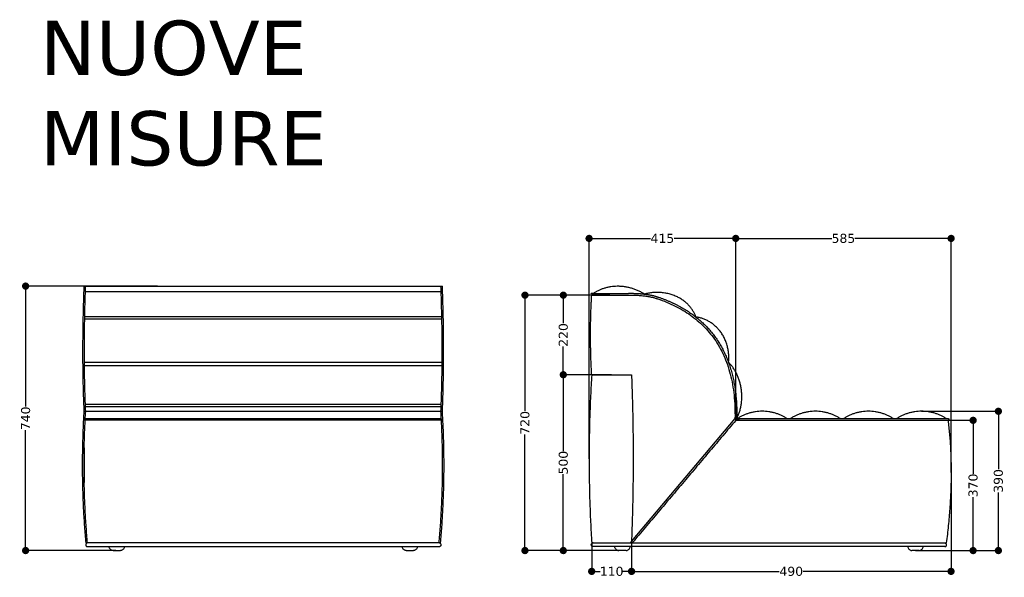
# Model space of a CAD drawing. Header units: millimetres. Extents: x 1665 to 5042, y -9544 to 1467.
# Tile 7 of 7: x 2017 to 4738, y -74 to 1467. Entities that reach past the tile are written whole.
import ezdxf

# ---------------------------------------------------------------- set-up
doc = ezdxf.new("R2010")
doc.units = ezdxf.units.MM
doc.layers.get('0').update_dxf_attribs({"true_color": 0x000000})
doc.styles.add('MDF', font='verdana.ttf')
doc.dimstyles.new('MDF', dxfattribs={"dimtxt": 25, "dimasz": 20, "dimexe": 0.18, "dimexo": 0.0625, "dimgap": 2, "dimtad": 0, "dimtoh": 1, "dimdec": 0, "dimzin": 1, "dimdsep": 46, "dimtxsty": 'MDF', "dimblk": 'DOT', "dimcen": 0.09, "dimadec": 0, "dimazin": 0, "dimtfac": 1, "dimtdec": 4, "dimtix": 1, "dimtofl": 0, "dimtmove": 1, "dimatfit": 3, "dimfxl": 1, "dimtolj": 1, "dimtzin": 1, "dimarcsym": 0})

# ---------------------------------------------------------------- blocks, each defined once
blk = doc.blocks.new('_Dot')
at = {"color": 0, "linetype": 'ByBlock', "lineweight": -2}
blk.add_line((-0.5, 0), (-1, 0), dxfattribs=at)
at = {"color": 0, "linetype": 'ByBlock', "const_width": 0.5}
blk.add_lwpolyline([(-0.25, 0, 1), (0.25, 0, 1)], format="xyb", close=True, dxfattribs=at)
blk = doc.blocks.new('*D22')
at = {"color": 0, "lineweight": -2}
for p, q in [((4509.6, 385), (4722.1, 385)), ((4721.9, 365), (4721.9, 224.7)), ((4721.9, 20), (4721.9, 160.3)), ((4493, 0), (4722.1, 0))]:
    blk.add_line(p, q, dxfattribs=at)
at = {"layer": 'Defpoints', "color": 0}
for p in [(4509.5, 385), (4492.9, 0), (4721.9, 0)]:
    blk.add_point(p, dxfattribs=at)
at = {"color": 0, "lineweight": -2, "xscale": 20, "yscale": 20, "zscale": 20}
for p, rotation in [((4721.9, 385), 90), ((4721.9, 0), 270)]:
    blk.add_blockref('_Dot', p, dxfattribs=dict(at, rotation=rotation))
at = {"color": 0, "insert": (4721.9, 192.5), "char_height": 25, "attachment_point": 5, "rotation": 90, "style": 'MDF'}
blk.add_mtext('\\A1;390', dxfattribs=at)
blk = doc.blocks.new('*D23')
at = {"color": 0, "lineweight": -2}
for p, q in [((3597.8, 706), (3413.3, 706)), ((3413.5, 686), (3413.5, 385.3)), ((3413.5, 20), (3413.5, 320.7)), ((3692.8, 0), (3413.3, 0))]:
    blk.add_line(p, q, dxfattribs=at)
at = {"layer": 'Defpoints', "color": 0}
for p in [(3597.9, 706), (3413.5, 0), (3692.9, 0)]:
    blk.add_point(p, dxfattribs=at)
at = {"color": 0, "lineweight": -2, "xscale": 20, "yscale": 20, "zscale": 20}
for p, rotation in [((3413.5, 706), 90), ((3413.5, 0), 270)]:
    blk.add_blockref('_Dot', p, dxfattribs=dict(at, rotation=rotation))
at = {"color": 0, "insert": (3413.5, 353), "char_height": 25, "attachment_point": 5, "rotation": 90, "style": 'MDF'}
blk.add_mtext('\\A1;720', dxfattribs=at)
blk = doc.blocks.new('*D24')
at = {"color": 0, "lineweight": -2}
for p, q in [((2398, 731), (2033.2, 731)), ((2033.4, 711), (2033.4, 397.9)), ((2033.4, 20), (2033.4, 333.1)), ((2282.4, 0), (2033.2, 0))]:
    blk.add_line(p, q, dxfattribs=at)
at = {"layer": 'Defpoints', "color": 0}
for p in [(2398.1, 731), (2033.4, 0), (2282.5, 0)]:
    blk.add_point(p, dxfattribs=at)
at = {"color": 0, "lineweight": -2, "xscale": 20, "yscale": 20, "zscale": 20}
for p, rotation in [((2033.4, 731), 90), ((2033.4, 0), 270)]:
    blk.add_blockref('_Dot', p, dxfattribs=dict(at, rotation=rotation))
at = {"color": 0, "insert": (2033.4, 365.5), "char_height": 25, "attachment_point": 5, "rotation": 90, "style": 'MDF'}
blk.add_mtext('\\A1;740', dxfattribs=at)
blk = doc.blocks.new('*D25')
at = {"color": 0, "lineweight": -2}
for p, q in [((3708.2, 34), (3708.2, -57.7)), ((3597.9, 20.9), (3597.9, -57.7)), ((3617.9, -57.5), (3621.7, -57.5)), ((3688.2, -57.5), (3684.3, -57.5))]:
    blk.add_line(p, q, dxfattribs=at)
at = {"layer": 'Defpoints', "color": 0}
for p in [(3708.2, 34.1), (3597.9, 21), (3708.2, -57.5)]:
    blk.add_point(p, dxfattribs=at)
at = {"color": 0, "lineweight": -2, "xscale": 20, "yscale": 20, "zscale": 20, "rotation": 180}
blk.add_blockref('_Dot', (3597.9, -57.5), dxfattribs=at)
at = {"color": 0, "lineweight": -2, "xscale": 20, "yscale": 20, "zscale": 20}
blk.add_blockref('_Dot', (3708.2, -57.5), dxfattribs=at)
at = {"color": 0, "insert": (3653, -57.5), "char_height": 25, "attachment_point": 5, "style": 'MDF'}
blk.add_mtext('\\A1;110', dxfattribs=at)
blk = doc.blocks.new('*D26')
at = {"color": 0, "lineweight": -2}
for p, q in [((3648.5, 706), (3519.4, 706)), ((3519.5, 686), (3519.5, 628.3)), ((3519.5, 506), (3519.5, 563.7)), ((3652.8, 486), (3519.4, 486))]:
    blk.add_line(p, q, dxfattribs=at)
at = {"layer": 'Defpoints', "color": 0}
for p in [(3519.5, 706), (3648.6, 706), (3652.9, 486)]:
    blk.add_point(p, dxfattribs=at)
at = {"color": 0, "lineweight": -2, "xscale": 20, "yscale": 20, "zscale": 20}
for p, rotation in [((3519.5, 706), 90), ((3519.5, 486), 270)]:
    blk.add_blockref('_Dot', p, dxfattribs=dict(at, rotation=rotation))
at = {"color": 0, "insert": (3519.5, 596), "char_height": 25, "attachment_point": 5, "rotation": 90, "style": 'MDF'}
blk.add_mtext('\\A1;220', dxfattribs=at)
blk = doc.blocks.new('*D29')
at = {"color": 0, "lineweight": -2}
for p, q in [((4554.5, 360), (4652.2, 360)), ((4652.1, 340), (4652.1, 212.2)), ((4652.1, 20), (4652.1, 147.8)), ((4502.5, 0), (4652.2, 0))]:
    blk.add_line(p, q, dxfattribs=at)
at = {"layer": 'Defpoints', "color": 0}
for p in [(4554.4, 360), (4502.4, 0), (4652.1, 0)]:
    blk.add_point(p, dxfattribs=at)
at = {"color": 0, "lineweight": -2, "xscale": 20, "yscale": 20, "zscale": 20}
for p, rotation in [((4652.1, 360), 90), ((4652.1, 0), 270)]:
    blk.add_blockref('_Dot', p, dxfattribs=dict(at, rotation=rotation))
at = {"color": 0, "insert": (4652.1, 180), "char_height": 25, "attachment_point": 5, "rotation": 90, "style": 'MDF'}
blk.add_mtext('\\A1;370', dxfattribs=at)
blk = doc.blocks.new('*D30')
at = {"color": 0, "lineweight": -2}
for p, q in [((3652.8, 486), (3519.4, 486)), ((3519.5, 466), (3519.5, 275.1)), ((3519.5, 20), (3519.5, 210.9)), ((3682.8, 0), (3519.4, 0))]:
    blk.add_line(p, q, dxfattribs=at)
at = {"layer": 'Defpoints', "color": 0}
for p in [(3652.9, 486), (3519.5, 0), (3682.9, 0)]:
    blk.add_point(p, dxfattribs=at)
at = {"color": 0, "lineweight": -2, "xscale": 20, "yscale": 20, "zscale": 20}
for p, rotation in [((3519.5, 486), 90), ((3519.5, 0), 270)]:
    blk.add_blockref('_Dot', p, dxfattribs=dict(at, rotation=rotation))
at = {"color": 0, "insert": (3519.5, 243), "char_height": 25, "attachment_point": 5, "rotation": 90, "style": 'MDF'}
blk.add_mtext('\\A1;500', dxfattribs=at)
blk = doc.blocks.new('*D31')
at = {"color": 0, "lineweight": -2}
for p, q in [((3996, 359.7), (3996, 863)), ((4016, 862.8), (4261.7, 862.8)), ((4571.3, 862.8), (4325.6, 862.8)), ((4591.3, 215.6), (4591.3, 863))]:
    blk.add_line(p, q, dxfattribs=at)
at = {"layer": 'Defpoints', "color": 0}
for p in [(4591.3, 862.8), (3996, 359.7), (4591.3, 215.6)]:
    blk.add_point(p, dxfattribs=at)
at = {"color": 0, "lineweight": -2, "xscale": 20, "yscale": 20, "zscale": 20, "rotation": 180}
blk.add_blockref('_Dot', (3996, 862.8), dxfattribs=at)
at = {"color": 0, "lineweight": -2, "xscale": 20, "yscale": 20, "zscale": 20}
blk.add_blockref('_Dot', (4591.3, 862.8), dxfattribs=at)
at = {"color": 0, "insert": (4293.6, 862.8), "char_height": 25, "attachment_point": 5, "style": 'MDF'}
blk.add_mtext('\\A1;585', dxfattribs=at)
blk = doc.blocks.new('*D32')
at = {"color": 0, "lineweight": -2}
for p, q in [((3590.7, 253.6), (3590.7, 863)), ((3610.7, 862.8), (3760.4, 862.8)), ((3976, 862.8), (3826.2, 862.8)), ((3996, 359.7), (3996, 863))]:
    blk.add_line(p, q, dxfattribs=at)
at = {"layer": 'Defpoints', "color": 0}
for p in [(3996, 862.8), (3996, 359.7), (3590.7, 253.5)]:
    blk.add_point(p, dxfattribs=at)
at = {"color": 0, "lineweight": -2, "xscale": 20, "yscale": 20, "zscale": 20, "rotation": 180}
blk.add_blockref('_Dot', (3590.7, 862.8), dxfattribs=at)
at = {"color": 0, "lineweight": -2, "xscale": 20, "yscale": 20, "zscale": 20}
blk.add_blockref('_Dot', (3996, 862.8), dxfattribs=at)
at = {"color": 0, "insert": (3793.3, 862.8), "char_height": 25, "attachment_point": 5, "style": 'MDF'}
blk.add_mtext('\\A1;415', dxfattribs=at)
blk = doc.blocks.new('*D33')
at = {"color": 0, "lineweight": -2}
for p, q in [((4591.1, 190.3), (4591.1, -57.7)), ((3707.9, 26.5), (3707.9, -57.7)), ((3727.9, -57.5), (4116.5, -57.5)), ((4571.1, -57.5), (4182.5, -57.5))]:
    blk.add_line(p, q, dxfattribs=at)
at = {"layer": 'Defpoints', "color": 0}
for p in [(4591.1, 190.4), (3707.9, 26.6), (4591.1, -57.5)]:
    blk.add_point(p, dxfattribs=at)
at = {"color": 0, "lineweight": -2, "xscale": 20, "yscale": 20, "zscale": 20, "rotation": 180}
blk.add_blockref('_Dot', (3707.9, -57.5), dxfattribs=at)
at = {"color": 0, "lineweight": -2, "xscale": 20, "yscale": 20, "zscale": 20}
blk.add_blockref('_Dot', (4591.1, -57.5), dxfattribs=at)
at = {"color": 0, "insert": (4149.5, -57.5), "char_height": 25, "attachment_point": 5, "style": 'MDF'}
blk.add_mtext('\\A1;490', dxfattribs=at)

msp = doc.modelspace()

# ---------------------------------------------------------------- linework, layer by layer
at = {"linetype": 'Continuous'}
msp.add_line((3597.9, 711), (3699.2, 711), dxfattribs=at)
for points in [[(3994, 365), (3706.8, 25.2)], [(3996, 365), (3994, 365)], [(4001.1, 365), (4582.9, 365)]]:
    msp.add_lwpolyline(points, dxfattribs=at)
msp.add_arc((3597.9, 708.5), 2.5, 90, 270, dxfattribs=at)
at = {"linetype": 'Continuous', "extrusion": (0, 0, -1)}
for centre, start, end in [((-4582.9, 362.5), 90, 270), ((-3708.6, 23.6), 221.9572, 41.9572)]:
    msp.add_arc(centre, 2.5, start, end, dxfattribs=at)
at = {"linetype": 'Continuous'}
for points, degree in [([(2195.3, 385), (2188.3, 545.1), (2195.3, 731)], 2), ([(2195.3, 731), (2690.3, 731), (3185.3, 731)], 2), ([(2195.3, 731), (2690.3, 731), (3185.3, 731)], 2), ([(2199.3, 385), (2192.6, 538.6), (2198.7, 715.9)], 2), ([(2198.7, 715.9), (2198.9, 722.9), (2199.1, 731)], 2), ([(2198.7, 715.9), (2690.3, 715.9), (3181.8, 715.9)], 2), ([(3181.3, 385), (3188.2, 545.1), (3181.3, 731)], 2), ([(3185.3, 385), (3192.2, 545.1), (3185.3, 731)], 2), ([(3602.9, 711), (3600.4, 711), (3597.9, 711)], 2), ([(3602.9, 711), (3600.4, 711), (3597.9, 711)], 2), ([(3736.9, 711), (3737, 711), (3737.1, 711)], 2), ([(3736.9, 711), (3737, 711), (3737.1, 711)], 2), ([(3597.9, 486), (3591.5, 596), (3597.9, 706)], 2), ([(3597.9, 706), (3648.6, 706), (3699.3, 706)], 2), ([(3779.9, 696), (3998.7, 621.6), (3994, 365)], 2), ([(3183.7, 639.6), (2690.3, 639.6), (2196.9, 639.6)], 2), ([(3183.5, 645.6), (2690.3, 645.6), (2197, 645.6)], 2), ([(3184.7, 520.1), (2690.3, 520.1), (2195.8, 520.1)], 2), ([(2195.8, 511.1), (2690.3, 511.1), (3184.7, 511.1)], 2), ([(3597.9, 486), (3583.5, 253.4), (3597.9, 21)], 2), ([(3597.9, 486), (3652.9, 486), (3707.9, 486)], 2), ([(3598.9, 468), (3598.9, 468), (3598.9, 468)], 2), ([(3707.9, 486), (3717.1, 256.3), (3707.9, 26.6)], 2), ([(2200.3, 21), (2184.3, 201.5), (2195.3, 385)], 2), ([(2204.3, 21), (2188.3, 201.5), (2199.3, 385)], 2), ([(2195.3, 385), (2195.3, 385), (2195.3, 385)], 2), ([(2195.3, 385), (2195.3, 385), (2195.3, 385)], 2), ([(2195.3, 385), (2690.3, 385), (3185.3, 385)], 2), ([(3182, 403.6), (2690.3, 403.6), (2198.5, 403.6)], 2), ([(2198.7, 398.6), (2690.3, 398.6), (3181.8, 398.6)], 2), ([(3176.3, 21), (3192.3, 201.5), (3181.3, 385)], 2), ([(3180.3, 21), (3196.3, 201.5), (3185.3, 385)], 2), ([(3182.7, 360), (2690.3, 360), (2197.9, 360)], 2), ([(2198.2, 365), (2690.3, 365), (3182.4, 365)], 2), ([(3996, 359.7), (3853.2, 190.8), (3710.5, 21.9)], 2), ([(3996, 365), (3998.5, 365), (4001.1, 365)], 2), ([(4006.9, 360), (4001.8, 360), (3996.7, 360)], 2), ([(3996.7, 360), (4289.8, 360), (4582.9, 360)], 2), ([(4137.6, 365), (4142.7, 365), (4147.8, 365)], 2), ([(4284.3, 365), (4289.4, 365), (4294.5, 365)], 2), ([(4431.1, 365), (4436.2, 365), (4441.3, 365)], 2), ([(4577.8, 365), (4580.3, 365), (4582.9, 365)], 2), ([(4582.9, 360), (4602, 201.5), (4577.9, 21)], 2), ([(2195.3, 284.4), (2195.3, 236.1), (2195.3, 187.8)], 2), ([(2195.3, 284.4), (2195.3, 236.1), (2195.3, 187.8)], 2), ([(3185.3, 187.8), (3185.3, 236.1), (3185.3, 284.4)], 2), ([(3185.3, 187.8), (3185.3, 236.1), (3185.3, 284.4)], 2), ([(3729.9, 71.5), (3729.9, 71.5), (3729.9, 71.5)], 2), ([(3729.9, 71.5), (3729.9, 71.5), (3729.9, 71.5)], 2), ([(3180.3, 21), (2690.3, 21), (2200.3, 21)], 2), ([(3180.3, 21), (2690.3, 21), (2200.3, 21)], 2), ([(2204.3, 11), (2690.3, 11), (3176.3, 11)], 2), ([(2204.3, 11), (2690.3, 11), (3176.3, 11)], 2), ([(3597.9, 21), (4087.9, 21), (4577.9, 21)], 2), ([(3597.9, 21), (4087.9, 21), (4577.9, 21)], 2), ([(4573.9, 11), (4087.9, 11), (3601.9, 11)], 2), ([(4573.9, 11), (4087.9, 11), (3601.9, 11)], 2), ([(3692.9, 0), (3692.9, 0), (3692.9, 0), (3692.8, 0)], 3), ([(3692.9, 0), (3692.9, 0), (3692.9, 0), (3692.8, 0)], 3), ([(4482.9, 0), (4482.9, 0), (4482.9, 0), (4482.9, 0)], 3), ([(4482.9, 0), (4482.9, 0), (4482.9, 0), (4482.9, 0)], 3), ([(4482.9, 0), (4482.9, 0), (4482.9, 0), (4482.9, 0)], 3), ([(4482.9, 0), (4482.9, 0), (4482.9, 0), (4482.9, 0)], 3), ([(4482.9, 0), (4482.9, 0), (4482.9, 0), (4482.9, 0)], 3), ([(4482.9, 0), (4482.9, 0), (4482.9, 0), (4482.9, 0)], 3)]:
    msp.add_open_spline(points, degree=degree, dxfattribs=at)
for points, weights, degree in [([(3185.3, 731), (3185.3, 731), (3185.3, 731)], [0.999999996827, 0.999999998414, 1], 2), ([(3185.3, 731), (3185.3, 731), (3185.3, 731)], [0.999999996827, 0.999999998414, 1], 2), ([(3743.7, 709), (3669.9, 754.9), (3602.9, 711)], [1, 0.836367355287, 1], 2), ([(3886, 645.6), (3853.3, 737.2), (3743.7, 709)], [1, 0.732964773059, 1], 2), ([(3699.3, 706), (3747.8, 706.9), (3779.9, 696)], [1, 0.993172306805, 1], 2), ([(3976.1, 520.1), (3987.8, 630.9), (3886, 645.6)], [1, 0.736751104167, 1], 2), ([(3999, 365), (4043.5, 454), (3976.1, 520.1)], [1, 0.736751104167, 1], 2), ([(3185.3, 385), (3185.3, 385), (3185.3, 385)], [0.999999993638, 0.999999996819, 1], 2), ([(3185.3, 385), (3185.3, 385), (3185.3, 385)], [0.999999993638, 0.999999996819, 1], 2), ([(4137.6, 365), (4069.3, 408.9), (4001.1, 365)], [1, 0.836367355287, 1], 2), ([(4284.3, 365), (4216.1, 408.9), (4147.8, 365)], [1, 0.836367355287, 1], 2), ([(4431.1, 365), (4362.8, 408.9), (4294.5, 365)], [1, 0.836367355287, 1], 2), ([(4577.8, 365), (4509.5, 408.9), (4441.3, 365)], [1, 0.836367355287, 1], 2), ([(3996.7, 360), (3996.3, 360), (3996, 359.7)], [1, 0.913393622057, 1], 2), ([(2204.3, 21), (2194.3, 21), (2194.3, 11), (2204.3, 11)], [1, 0.333333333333, 0.333333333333, 1], 3), ([(2204.3, 21), (2194.3, 21), (2194.3, 11), (2204.3, 11)], [1, 0.333333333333, 0.333333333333, 1], 3), ([(3180.7, 18.3), (3179.8, 20.2), (3178, 21), (3176.3, 21)], [0.528818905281, 0.589632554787, 0.746692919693, 1], 3), ([(3180.7, 18.3), (3179.8, 20.2), (3178, 21), (3176.3, 21)], [0.528818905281, 0.589632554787, 0.746692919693, 1], 3), ([(3176.3, 11), (3177, 11), (3177.8, 11.2), (3178.5, 11.5)], [1, 0.870933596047, 0.766854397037, 0.687762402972], 3), ([(3176.3, 11), (3177, 11), (3177.8, 11.2), (3178.5, 11.5)], [1, 0.870933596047, 0.766854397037, 0.687762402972], 3), ([(3180.7, 18.3), (3182.1, 15.5), (3181, 12.8), (3178.5, 11.5)], [0.528818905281, 0.460566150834, 0.513547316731, 0.687762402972], 3), ([(3180.7, 18.3), (3182.1, 15.5), (3181, 12.8), (3178.5, 11.5)], [0.528818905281, 0.460566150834, 0.513547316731, 0.687762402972], 3), ([(3601.9, 11), (3598.4, 11), (3595.3, 14), (3597.4, 18.3)], [1, 0.58664041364, 0.429580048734, 0.528818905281], 3), ([(3601.9, 11), (3598.4, 11), (3595.3, 14), (3597.4, 18.3)], [1, 0.58664041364, 0.429580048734, 0.528818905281], 3), ([(3601.9, 21), (3600.2, 21), (3598.4, 20.2), (3597.4, 18.3)], [1, 0.746692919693, 0.589632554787, 0.528818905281], 3), ([(3601.9, 21), (3600.2, 21), (3598.4, 20.2), (3597.4, 18.3)], [1, 0.746692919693, 0.589632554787, 0.528818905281], 3), ([(4573.9, 21), (4574.6, 21), (4575.4, 20.8), (4576.2, 20.5)], [1, 0.870933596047, 0.766854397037, 0.687762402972], 3), ([(4573.9, 21), (4574.6, 21), (4575.4, 20.8), (4576.2, 20.5)], [1, 0.870933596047, 0.766854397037, 0.687762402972], 3), ([(4573.9, 11), (4579.7, 11), (4582.8, 17), (4576.2, 20.5)], [1, 0.462399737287, 0.358320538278, 0.687762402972], 3), ([(4573.9, 11), (4579.7, 11), (4582.8, 17), (4576.2, 20.5)], [1, 0.462399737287, 0.358320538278, 0.687762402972], 3)]:
    msp.add_rational_spline(points, weights, degree=degree, dxfattribs=at)
for points, knots in [([(3699.2, 711), (3700.3, 711), (3702.6, 711.1), (3706, 711.1), (3709.3, 711.1), (3712.6, 711), (3715.9, 711), (3719.1, 710.9), (3722.3, 710.7), (3725.5, 710.6), (3728.6, 710.4), (3731.7, 710.2), (3734.7, 709.9), (3737.7, 709.6), (3740.7, 709.3), (3743.6, 709), (3746.5, 708.6), (3749.4, 708.2), (3752.2, 707.8), (3755, 707.3), (3757.7, 706.8), (3760.4, 706.3), (3763.1, 705.8), (3765.7, 705.2), (3768.3, 704.6), (3770.8, 703.9), (3773.3, 703.3), (3775.7, 702.6), (3778.1, 701.8), (3779.9, 701.2), (3781, 700.9), (3781.3, 700.8), (3781.5, 700.7), (3781.6, 700.7), (3781.8, 700.6), (3782.6, 700.4), (3783.9, 699.9), (3787.8, 698.5), (3793.5, 696.5), (3801, 693.6), (3808.3, 690.6), (3815.6, 687.5), (3822.6, 684.3), (3829.6, 680.9), (3836.4, 677.5), (3843.1, 673.9), (3849.6, 670.2), (3856, 666.4), (3862.3, 662.5), (3868.4, 658.4), (3874.4, 654.3), (3880.3, 650), (3886, 645.6), (3891.5, 641.1), (3897, 636.5), (3902.3, 631.8), (3907.4, 626.9), (3912.4, 622), (3917.3, 616.9), (3922, 611.7), (3926.6, 606.4), (3931.1, 601), (3935.4, 595.4), (3939.6, 589.8), (3943.6, 584), (3947.5, 578.1), (3951.2, 572.1), (3954.8, 566), (3958.3, 559.8), (3961.6, 553.5), (3964.8, 547), (3967.9, 540.4), (3970.8, 533.8), (3973.5, 527), (3976.1, 520.1), (3978.6, 513.1), (3980.9, 506), (3983.1, 498.7), (3985.2, 491.4), (3987.1, 483.9), (3988.9, 476.4), (3990.5, 468.7), (3991.7, 462.2), (3992.8, 456.1), (3993.8, 449.9), (3994.9, 442.3), (3995.9, 434.1), (3996.8, 425.9), (3997.5, 417.5), (3998.1, 409), (3998.6, 400.4), (3998.9, 391.7), (3999.1, 382.8), (3999.1, 373.9), (3999.1, 367.9), (3999, 364.9)], [148.451133, 148.451133, 148.451133, 148.451133, 151.852787, 155.219353, 158.550736, 161.852564, 165.126003, 168.363796, 171.565916, 174.732351, 177.86312, 180.958261, 184.017824, 187.041885, 190.030549, 192.983938, 195.902191, 198.785482, 201.634007, 204.447983, 207.22765, 209.973284, 212.685184, 215.363669, 218.009092, 220.621838, 223.202313, 225.75087, 228.267654, 230.752795, 231.369154, 231.676597, 231.753365, 231.830133, 232.066722, 232.30331, 234.349582, 236.395855, 244.514041, 252.545154, 260.491842, 268.356914, 276.143508, 283.854922, 291.494547, 299.065865, 306.572452, 314.017971, 321.406172, 328.740889, 336.026036, 343.265603, 350.463651, 357.62431, 364.751769, 371.850272, 378.924114, 385.97763, 393.015192, 400.041198, 407.060069, 414.076236, 421.094136, 428.118202, 435.152858, 442.202508, 449.271529, 456.364267, 463.485024, 470.638057, 477.827568, 485.057699, 492.332528, 499.656059, 507.032224, 514.464876, 521.957782, 529.514625, 537.139, 544.83441, 552.604266, 560.451886, 568.380494, 572.37615, 579.083345, 587.212928, 595.433567, 603.748074, 612.15917, 620.669495, 629.281594, 637.99792, 646.820847, 655.752665, 664.795581, 664.795581, 664.795581, 664.795581]), ([(2275.3, 0), (2275.3, 0), (2275.3, 0), (2275.3, 0), (2275.3, 0), (2275.2, 0), (2275.2, 0), (2275.2, 0), (2275.2, 0), (2275.1, 0), (2275.1, 0), (2275, 0), (2274.9, 0), (2274.7, 0), (2274.5, 0), (2274.2, 0.1), (2274.1, 0.1), (2273.5, 0.2), (2273, 0.3), (2271.6, 0.7), (2270.6, 1.2), (2269.8, 1.8), (2268.8, 2.4), (2267.9, 3.2), (2266.2, 5.1), (2265.4, 6.2), (2264.7, 7.3), (2264, 8.5), (2263.4, 9.7), (2262.9, 11)], [0.001413, 0.001413, 0.001413, 0.001413, 0.01042, 0.01042, 0.024314, 0.024314, 0.052102, 0.052102, 0.107677, 0.107677, 0.218828, 0.218828, 0.441147, 0.441147, 0.891836, 0.891836, 1.349166, 1.349166, 2.770209, 2.770209, 5.889775, 5.889775, 5.889775, 9.456325, 9.456325, 13.507991, 13.507991, 13.507991, 17.615719, 17.615719, 17.615719, 17.615719]), ([(2275.3, 0), (2275.3, 0), (2275.3, 0), (2275.3, 0), (2275.3, 0), (2275.2, 0), (2275.2, 0), (2275.2, 0), (2275.2, 0), (2275.1, 0), (2275.1, 0), (2275, 0), (2274.9, 0), (2274.7, 0), (2274.5, 0), (2274.2, 0.1), (2274.1, 0.1), (2273.5, 0.2), (2273, 0.3), (2271.6, 0.7), (2270.6, 1.2), (2269.8, 1.8), (2268.8, 2.4), (2267.9, 3.2), (2266.2, 5.1), (2265.4, 6.2), (2264.7, 7.3), (2264, 8.5), (2263.4, 9.7), (2262.9, 11)], [0.001413, 0.001413, 0.001413, 0.001413, 0.01042, 0.01042, 0.024314, 0.024314, 0.052102, 0.052102, 0.107677, 0.107677, 0.218828, 0.218828, 0.441147, 0.441147, 0.891836, 0.891836, 1.349166, 1.349166, 2.770209, 2.770209, 5.889775, 5.889775, 5.889775, 9.456325, 9.456325, 13.507991, 13.507991, 13.507991, 17.615719, 17.615719, 17.615719, 17.615719]), ([(2275.3, 0), (2275.3, 0), (2275.3, 0), (2275.5, 0), (2275.9, 0), (2277.2, 0), (2278, 0), (2280.1, 0), (2281.2, 0), (2282.5, 0)], [-12.954212, -12.954212, -12.954212, -12.954212, -11.858238, -11.858238, -7.905492, -7.905492, -3.952746, -3.952746, 0, 0, 0, 0]), ([(2275.3, 0), (2275.3, 0), (2275.3, 0), (2275.5, 0), (2275.9, 0), (2277.2, 0), (2278, 0), (2280.1, 0), (2281.2, 0), (2282.5, 0)], [-12.954212, -12.954212, -12.954212, -12.954212, -11.858238, -11.858238, -7.905492, -7.905492, -3.952746, -3.952746, 0, 0, 0, 0]), ([(2282.5, 0), (2283.8, 0), (2285.1, 0), (2287.7, 0), (2288.9, 0), (2291.3, 0), (2292.3, 0), (2293.9, 0), (2294.5, 0), (2295.1, 0), (2295.3, 0), (2295.3, 0)], [-31.622027, -31.622027, -31.622027, -31.622027, -27.669274, -27.669274, -23.716521, -23.716521, -19.763767, -19.763767, -15.811014, -15.811014, -12.971788, -12.971788, -12.971788, -12.971788]), ([(2282.5, 0), (2283.8, 0), (2285.1, 0), (2287.7, 0), (2288.9, 0), (2291.3, 0), (2292.3, 0), (2293.9, 0), (2294.5, 0), (2295.1, 0), (2295.3, 0), (2295.3, 0)], [-31.622027, -31.622027, -31.622027, -31.622027, -27.669274, -27.669274, -23.716521, -23.716521, -19.763767, -19.763767, -15.811014, -15.811014, -12.971788, -12.971788, -12.971788, -12.971788]), ([(2307.7, 11), (2307.2, 9.7), (2306.6, 8.5), (2305.9, 7.3), (2305.2, 6.2), (2304.4, 5.1), (2302.7, 3.2), (2301.8, 2.4), (2300.8, 1.8), (2299.9, 1.2), (2299, 0.7), (2297.6, 0.3), (2297.1, 0.2), (2296.5, 0.1), (2296.3, 0.1), (2296, 0), (2295.9, 0), (2295.6, 0), (2295.6, 0), (2295.5, 0), (2295.4, 0), (2295.4, 0), (2295.4, 0), (2295.3, 0), (2295.3, 0), (2295.3, 0), (2295.3, 0), (2295.3, 0), (2295.3, 0), (2295.3, 0)], [14.334982, 14.334982, 14.334982, 14.334982, 18.442713, 18.442713, 18.442713, 22.494379, 22.494379, 26.060929, 26.060929, 26.060929, 29.18049, 29.18049, 30.601529, 30.601529, 31.058859, 31.058859, 31.509548, 31.509548, 31.731866, 31.731866, 31.843019, 31.843019, 31.898598, 31.898598, 31.926388, 31.926388, 31.940283, 31.940283, 31.949278, 31.949278, 31.949278, 31.949278]), ([(2307.7, 11), (2307.2, 9.7), (2306.6, 8.5), (2305.9, 7.3), (2305.2, 6.2), (2304.4, 5.1), (2302.7, 3.2), (2301.8, 2.4), (2300.8, 1.8), (2299.9, 1.2), (2299, 0.7), (2297.6, 0.3), (2297.1, 0.2), (2296.5, 0.1), (2296.3, 0.1), (2296, 0), (2295.9, 0), (2295.6, 0), (2295.6, 0), (2295.5, 0), (2295.4, 0), (2295.4, 0), (2295.4, 0), (2295.3, 0), (2295.3, 0), (2295.3, 0), (2295.3, 0), (2295.3, 0), (2295.3, 0), (2295.3, 0)], [14.334982, 14.334982, 14.334982, 14.334982, 18.442713, 18.442713, 18.442713, 22.494379, 22.494379, 26.060929, 26.060929, 26.060929, 29.18049, 29.18049, 30.601529, 30.601529, 31.058859, 31.058859, 31.509548, 31.509548, 31.731866, 31.731866, 31.843019, 31.843019, 31.898598, 31.898598, 31.926388, 31.926388, 31.940283, 31.940283, 31.949278, 31.949278, 31.949278, 31.949278]), ([(3085.3, 0), (3085.3, 0), (3085.3, 0), (3085.3, 0), (3085.3, 0), (3085.2, 0), (3085.2, 0), (3085.2, 0), (3085.2, 0), (3085.1, 0), (3085.1, 0), (3085, 0), (3084.9, 0), (3084.7, 0), (3084.5, 0), (3084.2, 0.1), (3084.1, 0.1), (3083.5, 0.2), (3083, 0.3), (3081.6, 0.7), (3080.6, 1.2), (3079.8, 1.8), (3078.8, 2.4), (3077.9, 3.2), (3076.2, 5.1), (3075.4, 6.2), (3074.7, 7.3), (3074, 8.5), (3073.4, 9.7), (3072.9, 11)], [0.001137, 0.001137, 0.001137, 0.001137, 0.01042, 0.01042, 0.024314, 0.024314, 0.052102, 0.052102, 0.107678, 0.107678, 0.21883, 0.21883, 0.44115, 0.44115, 0.891843, 0.891843, 1.349177, 1.349177, 2.770229, 2.770229, 5.889815, 5.889815, 5.889815, 9.456381, 9.456381, 13.508058, 13.508058, 13.508058, 17.615792, 17.615792, 17.615792, 17.615792]), ([(3085.3, 0), (3085.3, 0), (3085.3, 0), (3085.3, 0), (3085.3, 0), (3085.2, 0), (3085.2, 0), (3085.2, 0), (3085.2, 0), (3085.1, 0), (3085.1, 0), (3085, 0), (3084.9, 0), (3084.7, 0), (3084.5, 0), (3084.2, 0.1), (3084.1, 0.1), (3083.5, 0.2), (3083, 0.3), (3081.6, 0.7), (3080.6, 1.2), (3079.8, 1.8), (3078.8, 2.4), (3077.9, 3.2), (3076.2, 5.1), (3075.4, 6.2), (3074.7, 7.3), (3074, 8.5), (3073.4, 9.7), (3072.9, 11)], [0.001137, 0.001137, 0.001137, 0.001137, 0.01042, 0.01042, 0.024314, 0.024314, 0.052102, 0.052102, 0.107678, 0.107678, 0.21883, 0.21883, 0.44115, 0.44115, 0.891843, 0.891843, 1.349177, 1.349177, 2.770229, 2.770229, 5.889815, 5.889815, 5.889815, 9.456381, 9.456381, 13.508058, 13.508058, 13.508058, 17.615792, 17.615792, 17.615792, 17.615792]), ([(3085.3, 0), (3085.3, 0), (3085.4, 0), (3086.1, 0), (3086.7, 0), (3088.4, 0), (3089.4, 0), (3091.8, 0), (3093, 0), (3094.3, 0)], [-14.862193, -14.862193, -14.862193, -14.862193, -11.858238, -11.858238, -7.905492, -7.905492, -3.952746, -3.952746, 0, 0, 0, 0]), ([(3085.3, 0), (3085.3, 0), (3085.4, 0), (3086.1, 0), (3086.7, 0), (3088.4, 0), (3089.4, 0), (3091.8, 0), (3093, 0), (3094.3, 0)], [-14.862193, -14.862193, -14.862193, -14.862193, -11.858238, -11.858238, -7.905492, -7.905492, -3.952746, -3.952746, 0, 0, 0, 0]), ([(3094.3, 0), (3095.7, 0), (3097, 0), (3099.5, 0), (3100.6, 0), (3102.7, 0), (3103.5, 0), (3104.7, 0), (3105.1, 0), (3105.3, 0), (3105.3, 0), (3105.3, 0)], [-31.622027, -31.622027, -31.622027, -31.622027, -27.669274, -27.669274, -23.716521, -23.716521, -19.763767, -19.763767, -15.811014, -15.811014, -14.88123, -14.88123, -14.88123, -14.88123]), ([(3094.3, 0), (3095.7, 0), (3097, 0), (3099.5, 0), (3100.6, 0), (3102.7, 0), (3103.5, 0), (3104.7, 0), (3105.1, 0), (3105.3, 0), (3105.3, 0), (3105.3, 0)], [-31.622027, -31.622027, -31.622027, -31.622027, -27.669274, -27.669274, -23.716521, -23.716521, -19.763767, -19.763767, -15.811014, -15.811014, -14.88123, -14.88123, -14.88123, -14.88123]), ([(3117.7, 11), (3117.2, 9.7), (3116.6, 8.5), (3115.9, 7.3), (3115.2, 6.2), (3114.4, 5.1), (3112.7, 3.2), (3111.8, 2.4), (3110.8, 1.8), (3109.9, 1.2), (3109, 0.7), (3107.6, 0.3), (3107.1, 0.2), (3106.5, 0.1), (3106.3, 0.1), (3106, 0), (3105.9, 0), (3105.7, 0), (3105.6, 0), (3105.5, 0), (3105.4, 0), (3105.4, 0), (3105.4, 0), (3105.3, 0), (3105.3, 0), (3105.3, 0), (3105.3, 0), (3105.3, 0), (3105.3, 0), (3105.3, 0)], [14.33499, 14.33499, 14.33499, 14.33499, 18.442724, 18.442724, 18.442724, 22.494401, 22.494401, 26.060967, 26.060967, 26.060967, 29.180547, 29.180547, 30.601597, 30.601597, 31.05893, 31.05893, 31.509622, 31.509622, 31.731942, 31.731942, 31.843097, 31.843097, 31.898676, 31.898676, 31.926466, 31.926466, 31.940361, 31.940361, 31.949664, 31.949664, 31.949664, 31.949664]), ([(3117.7, 11), (3117.2, 9.7), (3116.6, 8.5), (3115.9, 7.3), (3115.2, 6.2), (3114.4, 5.1), (3112.7, 3.2), (3111.8, 2.4), (3110.8, 1.8), (3109.9, 1.2), (3109, 0.7), (3107.6, 0.3), (3107.1, 0.2), (3106.5, 0.1), (3106.3, 0.1), (3106, 0), (3105.9, 0), (3105.7, 0), (3105.6, 0), (3105.5, 0), (3105.4, 0), (3105.4, 0), (3105.4, 0), (3105.3, 0), (3105.3, 0), (3105.3, 0), (3105.3, 0), (3105.3, 0), (3105.3, 0), (3105.3, 0)], [14.33499, 14.33499, 14.33499, 14.33499, 18.442724, 18.442724, 18.442724, 22.494401, 22.494401, 26.060967, 26.060967, 26.060967, 29.180547, 29.180547, 30.601597, 30.601597, 31.05893, 31.05893, 31.509622, 31.509622, 31.731942, 31.731942, 31.843097, 31.843097, 31.898676, 31.898676, 31.926466, 31.926466, 31.940361, 31.940361, 31.949664, 31.949664, 31.949664, 31.949664]), ([(3660.5, 11), (3661, 9.7), (3661.6, 8.5), (3662.3, 7.3), (3663, 6.2), (3663.8, 5.1), (3665.5, 3.2), (3666.4, 2.4), (3667.4, 1.8), (3668.2, 1.2), (3669.2, 0.7), (3670.6, 0.3), (3671.1, 0.2), (3671.7, 0.1), (3671.8, 0.1), (3672.1, 0), (3672.3, 0), (3672.5, 0), (3672.6, 0), (3672.7, 0), (3672.7, 0), (3672.8, 0), (3672.8, 0), (3672.8, 0), (3672.9, 0), (3672.9, 0), (3672.9, 0), (3672.9, 0), (3672.9, 0), (3672.9, 0)], [14.334981, 14.334981, 14.334981, 14.334981, 18.442704, 18.442704, 18.442704, 22.494362, 22.494362, 26.060899, 26.060899, 26.060899, 29.180445, 29.180445, 30.601476, 30.601476, 31.058803, 31.058803, 31.509489, 31.509489, 31.731805, 31.731805, 31.842958, 31.842958, 31.898537, 31.898537, 31.926327, 31.926327, 31.940221, 31.940221, 31.949027, 31.949027, 31.949027, 31.949027]), ([(3660.5, 11), (3661, 9.7), (3661.6, 8.5), (3662.3, 7.3), (3663, 6.2), (3663.8, 5.1), (3665.5, 3.2), (3666.4, 2.4), (3667.4, 1.8), (3668.2, 1.2), (3669.2, 0.7), (3670.6, 0.3), (3671.1, 0.2), (3671.7, 0.1), (3671.8, 0.1), (3672.1, 0), (3672.3, 0), (3672.5, 0), (3672.6, 0), (3672.7, 0), (3672.7, 0), (3672.8, 0), (3672.8, 0), (3672.8, 0), (3672.9, 0), (3672.9, 0), (3672.9, 0), (3672.9, 0), (3672.9, 0), (3672.9, 0)], [14.334981, 14.334981, 14.334981, 14.334981, 18.442704, 18.442704, 18.442704, 22.494362, 22.494362, 26.060899, 26.060899, 26.060899, 29.180445, 29.180445, 30.601476, 30.601476, 31.058803, 31.058803, 31.509489, 31.509489, 31.731805, 31.731805, 31.842958, 31.842958, 31.898537, 31.898537, 31.926327, 31.926327, 31.940221, 31.940221, 31.949027, 31.949027, 31.949027, 31.949027]), ([(3692.8, 0), (3692.7, 0), (3692.2, 0), (3690.9, 0), (3690.1, 0), (3688, 0), (3686.8, 0), (3684.3, 0), (3683, 0), (3680.3, 0), (3679.1, 0), (3676.8, 0), (3675.8, 0), (3674.2, 0), (3673.6, 0), (3673, 0), (3672.9, 0), (3672.9, 0)], [-31.622027, -31.622027, -31.622027, -31.622027, -27.669274, -27.669274, -23.716521, -23.716521, -19.763767, -19.763767, -15.811014, -15.811014, -11.85826, -11.85826, -7.905507, -7.905507, -3.952753, -3.952753, -1.255173, -1.255173, -1.255173, -1.255173]), ([(3692.8, 0), (3692.7, 0), (3692.2, 0), (3690.9, 0), (3690.1, 0), (3688, 0), (3686.8, 0), (3684.3, 0), (3683, 0), (3680.3, 0), (3679.1, 0), (3676.8, 0), (3675.8, 0), (3674.2, 0), (3673.6, 0), (3673, 0), (3672.9, 0), (3672.9, 0)], [-31.622027, -31.622027, -31.622027, -31.622027, -27.669274, -27.669274, -23.716521, -23.716521, -19.763767, -19.763767, -15.811014, -15.811014, -11.85826, -11.85826, -7.905507, -7.905507, -3.952753, -3.952753, -1.255173, -1.255173, -1.255173, -1.255173]), ([(3692.9, 0), (3692.9, 0), (3692.9, 0), (3692.9, 0), (3692.9, 0), (3692.9, 0), (3692.9, 0), (3693, 0), (3693, 0), (3693, 0), (3693.1, 0), (3693.2, 0), (3693.3, 0), (3693.5, 0), (3693.6, 0), (3693.9, 0.1), (3694.1, 0.1), (3694.7, 0.2), (3695.2, 0.3), (3696.6, 0.7), (3697.5, 1.2), (3698.4, 1.8), (3699.4, 2.4), (3700.3, 3.2), (3702, 5.1), (3702.8, 6.2), (3703.5, 7.3), (3704.2, 8.5), (3704.8, 9.7), (3705.3, 11)], [0.001579, 0.001579, 0.001579, 0.001579, 0.01042, 0.01042, 0.024314, 0.024314, 0.052102, 0.052102, 0.107677, 0.107677, 0.218827, 0.218827, 0.441144, 0.441144, 0.891831, 0.891831, 1.349158, 1.349158, 2.770192, 2.770192, 5.889744, 5.889744, 5.889744, 9.456281, 9.456281, 13.507939, 13.507939, 13.507939, 17.615661, 17.615661, 17.615661, 17.615661]), ([(3692.9, 0), (3692.9, 0), (3692.9, 0), (3692.9, 0), (3692.9, 0), (3692.9, 0), (3692.9, 0), (3693, 0), (3693, 0), (3693, 0), (3693.1, 0), (3693.2, 0), (3693.3, 0), (3693.5, 0), (3693.6, 0), (3693.9, 0.1), (3694.1, 0.1), (3694.7, 0.2), (3695.2, 0.3), (3696.6, 0.7), (3697.5, 1.2), (3698.4, 1.8), (3699.4, 2.4), (3700.3, 3.2), (3702, 5.1), (3702.8, 6.2), (3703.5, 7.3), (3704.2, 8.5), (3704.8, 9.7), (3705.3, 11)], [0.001255, 0.001255, 0.001255, 0.001255, 0.010421, 0.010421, 0.024315, 0.024315, 0.052104, 0.052104, 0.107681, 0.107681, 0.218836, 0.218836, 0.441162, 0.441162, 0.891867, 0.891867, 1.349212, 1.349212, 2.770301, 2.770301, 5.889954, 5.889954, 5.889954, 9.456574, 9.456574, 13.508289, 13.508289, 13.508289, 17.616045, 17.616045, 17.616045, 17.616045]), ([(3692.9, 0), (3692.9, 0), (3692.9, 0), (3692.9, 0), (3692.9, 0), (3692.9, 0), (3692.9, 0), (3693, 0), (3693, 0), (3693, 0), (3693.1, 0), (3693.2, 0), (3693.3, 0), (3693.5, 0), (3693.6, 0), (3693.9, 0.1), (3694.1, 0.1), (3694.7, 0.2), (3695.2, 0.3), (3696.6, 0.7), (3697.5, 1.2), (3698.4, 1.8), (3699.4, 2.4), (3700.3, 3.2), (3702, 5.1), (3702.8, 6.2), (3703.5, 7.3), (3704.2, 8.5), (3704.8, 9.7), (3705.3, 11)], [0.001579, 0.001579, 0.001579, 0.001579, 0.01042, 0.01042, 0.024314, 0.024314, 0.052102, 0.052102, 0.107677, 0.107677, 0.218827, 0.218827, 0.441144, 0.441144, 0.891831, 0.891831, 1.349158, 1.349158, 2.770192, 2.770192, 5.889744, 5.889744, 5.889744, 9.456281, 9.456281, 13.507939, 13.507939, 13.507939, 17.615661, 17.615661, 17.615661, 17.615661]), ([(3692.9, 0), (3692.9, 0), (3692.9, 0), (3692.9, 0), (3692.9, 0), (3692.9, 0), (3692.9, 0), (3693, 0), (3693, 0), (3693, 0), (3693.1, 0), (3693.2, 0), (3693.3, 0), (3693.5, 0), (3693.6, 0), (3693.9, 0.1), (3694.1, 0.1), (3694.7, 0.2), (3695.2, 0.3), (3696.6, 0.7), (3697.5, 1.2), (3698.4, 1.8), (3699.4, 2.4), (3700.3, 3.2), (3702, 5.1), (3702.8, 6.2), (3703.5, 7.3), (3704.2, 8.5), (3704.8, 9.7), (3705.3, 11)], [0.001255, 0.001255, 0.001255, 0.001255, 0.010421, 0.010421, 0.024315, 0.024315, 0.052104, 0.052104, 0.107681, 0.107681, 0.218836, 0.218836, 0.441162, 0.441162, 0.891867, 0.891867, 1.349212, 1.349212, 2.770301, 2.770301, 5.889954, 5.889954, 5.889954, 9.456574, 9.456574, 13.508289, 13.508289, 13.508289, 17.616045, 17.616045, 17.616045, 17.616045]), ([(4470.5, 11), (4471, 9.7), (4471.6, 8.5), (4472.3, 7.3), (4473, 6.2), (4473.8, 5.1), (4475.5, 3.2), (4476.4, 2.4), (4477.4, 1.8), (4478.2, 1.2), (4479.2, 0.7), (4480.6, 0.3), (4481.1, 0.2), (4481.7, 0.1), (4481.8, 0.1), (4482.1, 0), (4482.3, 0), (4482.5, 0), (4482.6, 0), (4482.7, 0), (4482.7, 0), (4482.8, 0), (4482.8, 0), (4482.8, 0), (4482.9, 0), (4482.9, 0), (4482.9, 0), (4482.9, 0), (4482.9, 0), (4482.9, 0)], [14.33499, 14.33499, 14.33499, 14.33499, 18.442724, 18.442724, 18.442724, 22.494401, 22.494401, 26.060967, 26.060967, 26.060967, 29.180547, 29.180547, 30.601597, 30.601597, 31.05893, 31.05893, 31.509622, 31.509622, 31.731942, 31.731942, 31.843097, 31.843097, 31.898676, 31.898676, 31.926466, 31.926466, 31.940361, 31.940361, 31.949664, 31.949664, 31.949664, 31.949664]), ([(4470.5, 11), (4471, 9.7), (4471.6, 8.5), (4472.3, 7.3), (4473, 6.2), (4473.8, 5.1), (4475.5, 3.2), (4476.4, 2.4), (4477.4, 1.8), (4478.2, 1.2), (4479.2, 0.7), (4480.6, 0.3), (4481.1, 0.2), (4481.7, 0.1), (4481.8, 0.1), (4482.1, 0), (4482.3, 0), (4482.5, 0), (4482.6, 0), (4482.7, 0), (4482.7, 0), (4482.8, 0), (4482.8, 0), (4482.8, 0), (4482.9, 0), (4482.9, 0), (4482.9, 0), (4482.9, 0), (4482.9, 0), (4482.9, 0)], [14.33499, 14.33499, 14.33499, 14.33499, 18.442724, 18.442724, 18.442724, 22.494401, 22.494401, 26.060967, 26.060967, 26.060967, 29.180547, 29.180547, 30.601597, 30.601597, 31.05893, 31.05893, 31.509622, 31.509622, 31.731942, 31.731942, 31.843097, 31.843097, 31.898676, 31.898676, 31.926466, 31.926466, 31.940361, 31.940361, 31.949664, 31.949664, 31.949664, 31.949664]), ([(4502.9, 0), (4502.9, 0), (4502.7, 0), (4502.1, 0), (4501.4, 0), (4499.7, 0), (4498.7, 0), (4496.4, 0), (4495.1, 0), (4492.5, 0), (4491.2, 0), (4488.7, 0), (4487.5, 0), (4485.5, 0), (4484.7, 0), (4483.4, 0), (4483.1, 0), (4482.9, 0)], [-30.672779, -30.672779, -30.672779, -30.672779, -27.669274, -27.669274, -23.716521, -23.716521, -19.763767, -19.763767, -15.811014, -15.811014, -11.85826, -11.85826, -7.905507, -7.905507, -3.952753, -3.952753, 0, 0, 0, 0]), ([(4502.9, 0), (4502.9, 0), (4502.7, 0), (4502.1, 0), (4501.4, 0), (4499.7, 0), (4498.7, 0), (4496.4, 0), (4495.1, 0), (4492.5, 0), (4491.2, 0), (4488.7, 0), (4487.5, 0), (4485.5, 0), (4484.7, 0), (4483.4, 0), (4483.1, 0), (4482.9, 0)], [-30.672779, -30.672779, -30.672779, -30.672779, -27.669274, -27.669274, -23.716521, -23.716521, -19.763767, -19.763767, -15.811014, -15.811014, -11.85826, -11.85826, -7.905507, -7.905507, -3.952753, -3.952753, 0, 0, 0, 0]), ([(4502.9, 0), (4502.9, 0), (4502.9, 0), (4502.9, 0), (4502.9, 0), (4502.9, 0), (4502.9, 0), (4503, 0), (4503, 0), (4503, 0), (4503.1, 0), (4503.2, 0), (4503.3, 0), (4503.5, 0), (4503.6, 0), (4503.9, 0.1), (4504.1, 0.1), (4504.7, 0.2), (4505.2, 0.3), (4506.6, 0.7), (4507.5, 1.2), (4508.4, 1.8), (4509.4, 2.4), (4510.3, 3.2), (4512, 5.1), (4512.8, 6.2), (4513.5, 7.3), (4514.2, 8.5), (4514.8, 9.7), (4515.3, 11)], [0.001202, 0.001202, 0.001202, 0.001202, 0.01042, 0.01042, 0.024314, 0.024314, 0.052102, 0.052102, 0.107678, 0.107678, 0.21883, 0.21883, 0.44115, 0.44115, 0.891843, 0.891843, 1.349177, 1.349177, 2.770229, 2.770229, 5.889815, 5.889815, 5.889815, 9.456381, 9.456381, 13.508058, 13.508058, 13.508058, 17.615792, 17.615792, 17.615792, 17.615792]), ([(4502.9, 0), (4502.9, 0), (4502.9, 0), (4502.9, 0), (4502.9, 0), (4502.9, 0), (4502.9, 0), (4503, 0), (4503, 0), (4503, 0), (4503.1, 0), (4503.2, 0), (4503.3, 0), (4503.5, 0), (4503.6, 0), (4503.9, 0.1), (4504.1, 0.1), (4504.7, 0.2), (4505.2, 0.3), (4506.6, 0.7), (4507.5, 1.2), (4508.4, 1.8), (4509.4, 2.4), (4510.3, 3.2), (4512, 5.1), (4512.8, 6.2), (4513.5, 7.3), (4514.2, 8.5), (4514.8, 9.7), (4515.3, 11)], [0.001202, 0.001202, 0.001202, 0.001202, 0.01042, 0.01042, 0.024314, 0.024314, 0.052102, 0.052102, 0.107678, 0.107678, 0.21883, 0.21883, 0.44115, 0.44115, 0.891843, 0.891843, 1.349177, 1.349177, 2.770229, 2.770229, 5.889815, 5.889815, 5.889815, 9.456381, 9.456381, 13.508058, 13.508058, 13.508058, 17.615792, 17.615792, 17.615792, 17.615792])]:
    msp.add_open_spline(points, degree=3, knots=knots, dxfattribs=at)

# ---------------------------------------------------------------- texts
at = {"insert": (2073.2, 1464.7), "char_height": 150, "width": 1923.529, "attachment_point": 1, "style": 'MDF'}
msp.add_mtext('{\\fVerdana;NUOVE}\\P{\\fVerdana;MISURE}', dxfattribs=at)

# ---------------------------------------------------------------- dimensions: what is measured, and where the dimension line sits
for base, p1, p2, text, picture, middle in [((3996, 862.8), (3590.7, 253.5), (3996, 359.7), '415', '*D32', (3793.3, 862.8)), ((4591.3, 862.8), (3996, 359.7), (4591.3, 215.6), '585', '*D31', (4293.6, 862.8)), ((4591.1, -57.5), (3707.9, 26.6), (4591.1, 190.4), '490', '*D33', (4149.5, -57.5))]:
    dim = msp.add_linear_dim(base=base, p1=p1, p2=p2, text=text, dimstyle='MDF', override={"dimscale": 1, "dimtxt": 25, "dimasz": 20, "dimgap": 2, "dimtih": 0, "dimtoh": 0, "dimdec": 0, "dimlfac": 1, "dimzin": 1, "dimtxsty": 'MDF', "dimblk": 'Dot', "dimsah": 0, "dimtix": 0, "dimtmove": 0, "dimtzin": 1})
    dim.commit()
    dim.dimension.update_dxf_attribs({"geometry": picture, "text_midpoint": middle})
for base, p1, p2, text, picture, middle in [((2033.4, 0), (2398.1, 731), (2282.5, 0), '740', '*D24', (2033.4, 365.5)), ((3413.5, 0), (3597.9, 706), (3692.9, 0), '720', '*D23', (3413.5, 353)), ((3519.5, 0), (3652.9, 486), (3682.9, 0), '500', '*D30', (3519.5, 243)), ((4721.9, 0), (4509.5, 385), (4492.9, 0), '390', '*D22', (4721.9, 192.5)), ((4652.1, 0), (4554.4, 360), (4502.4, 0), '370', '*D29', (4652.1, 180))]:
    dim = msp.add_linear_dim(base=base, p1=p1, p2=p2, angle=90, text=text, dimstyle='MDF', override={"dimscale": 1, "dimtxt": 25, "dimasz": 20, "dimgap": 2, "dimtih": 0, "dimtoh": 0, "dimdec": 0, "dimlfac": 1, "dimzin": 1, "dimtxsty": 'MDF', "dimblk": 'Dot', "dimsah": 0, "dimtix": 0, "dimtmove": 0, "dimtzin": 1})
    dim.commit()
    dim.dimension.update_dxf_attribs({"geometry": picture, "text_midpoint": middle})
dim = msp.add_linear_dim(base=(3519.5, 706), p1=(3652.9, 486), p2=(3648.6, 706), angle=90, dimstyle='MDF', override={"dimscale": 1, "dimtxt": 25, "dimasz": 20, "dimgap": 2, "dimtih": 0, "dimtoh": 0, "dimdec": 0, "dimlfac": 1, "dimzin": 1, "dimtxsty": 'MDF', "dimblk": 'Dot', "dimsah": 0, "dimtix": 0, "dimtmove": 0, "dimtzin": 1})
dim.commit()
dim.dimension.update_dxf_attribs({"geometry": '*D26', "text_midpoint": (3519.5, 596)})
dim = msp.add_linear_dim(base=(3708.2, -57.5), p1=(3597.9, 21), p2=(3708.2, 34.1), dimstyle='MDF', override={"dimscale": 1, "dimtxt": 25, "dimasz": 20, "dimgap": 2, "dimtih": 0, "dimtoh": 0, "dimdec": 0, "dimlfac": 1, "dimzin": 1, "dimtxsty": 'MDF', "dimblk": 'Dot', "dimsah": 0, "dimtix": 0, "dimtmove": 0, "dimtzin": 1})
dim.commit()
dim.dimension.update_dxf_attribs({"geometry": '*D25', "text_midpoint": (3653, -57.5)})

doc.saveas('drawing.dxf')
